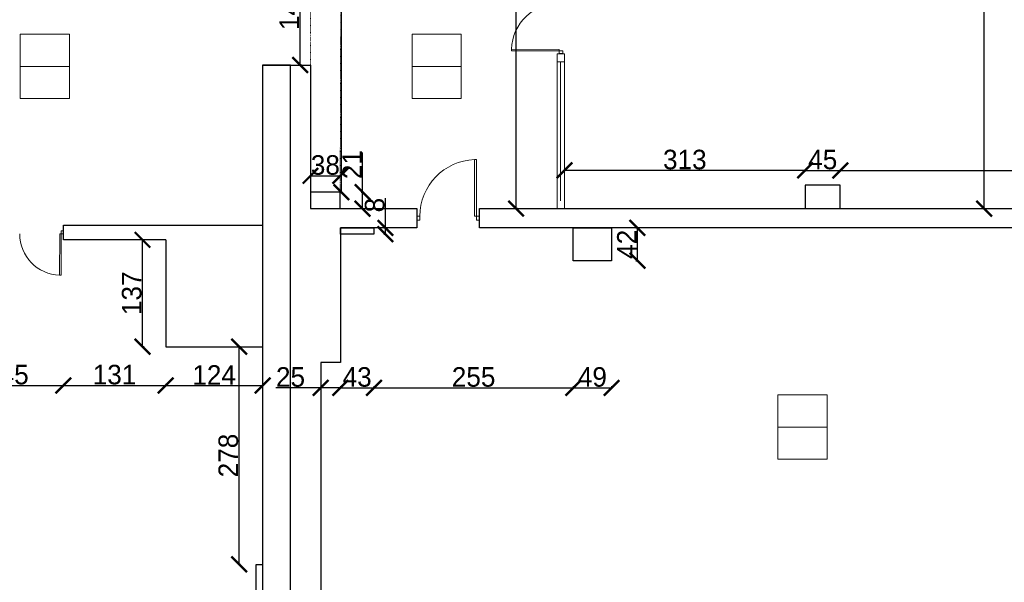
# Model space of a CAD drawing. Header units: centimetres. Extents: x -17621 to 77377, y -18613 to 66.
# Tile 78 of 173: x 10491 to 11751, y -10863 to -10144. Entities that reach past the tile are written whole.
import ezdxf

# ---------------------------------------------------------------- set-up
doc = ezdxf.new("R2010")
doc.units = ezdxf.units.CM
doc.linetypes.add('ACAD_ISO03W100', pattern=[30, 12, -18])
for name, color, linetype, lineweight in [('a_inwentaryzacja', 141, 'Continuous', 0), ('a_podciągi', 2, 'ACAD_ISO03W100', 13), ('a_wymiarowanie', 211, 'Continuous', 0), ('drzwi', 2, 'Continuous', 0), ('pomieszczenia', 191, 'Continuous', 5)]:
    doc.layers.add(name, color=color, linetype=linetype, lineweight=lineweight)
doc.layers.add('PDF2_A220 ŚCIANY WEWNĘTRZNE', color=7, linetype='Continuous')
doc.layers.add('PDF2_A310 STOLARKA ZEWNĘTRZNA', color=7, linetype='Continuous')
doc.styles.add('PDF Century Gothic', font='GOTHIC.TTF')
doc.dimstyles.new('ISO-25', dxfattribs={"dimtxt": 25, "dimasz": 20, "dimexe": 0.6, "dimexo": 0.375, "dimtad": 1, "dimdec": 0, "dimtxsty": 'PDF Century Gothic', "dimblk": 'ARCHTICK', "dimcen": 2.5, "dimadec": 1, "dimazin": 0, "dimtfac": 1, "dimtdec": 0, "dimtmove": 0, "dimatfit": 3, "dimldrblk": 'ARCHTICK', "dimfxl": 2, "dimfxlon": 1, "dimarcsym": 0})

# ---------------------------------------------------------------- blocks, each defined once
blk = doc.blocks.new('_ArchTick')
at = {"color": 0, "linetype": 'ByBlock', "const_width": 0.15}
blk.add_lwpolyline([(-0.5, -0.5), (0.5, 0.5)], dxfattribs=at)
blk = doc.blocks.new('*D31')
at = {"layer": 'a_wymiarowanie', "color": 0, "lineweight": -2, "transparency": 16777216}
for p, q in [((11188.3, -10338.5), (11188.3, -10335.9)), ((11496.2, -10336.5), (11188.3, -10336.5)), ((11496.2, -10338.5), (11496.2, -10335.9))]:
    blk.add_line(p, q, dxfattribs=at)
at = {"layer": 'Defpoints', "color": 0, "transparency": 16777216}
for p in [(11188.3, -10336.5), (11188.3, -10395.4), (11496.2, -10395.4)]:
    blk.add_point(p, dxfattribs=at)
at = {"layer": 'a_wymiarowanie', "color": 0, "lineweight": -2, "transparency": 16777216, "xscale": 20, "yscale": 20, "zscale": 20, "rotation": 180}
blk.add_blockref('_ArchTick', (11188.3, -10336.5), dxfattribs=at)
at = {"layer": 'a_wymiarowanie', "color": 0, "lineweight": -2, "transparency": 16777216, "xscale": 20, "yscale": 20, "zscale": 20}
blk.add_blockref('_ArchTick', (11496.2, -10336.5), dxfattribs=at)
at = {"layer": 'a_wymiarowanie', "color": 0, "lineweight": 0, "transparency": 16777216, "insert": (11342.2, -10322.7), "char_height": 25, "attachment_point": 5, "style": 'PDF Century Gothic'}
blk.add_mtext('313', dxfattribs=at)
blk = doc.blocks.new('*D32')
at = {"layer": 'a_wymiarowanie', "color": 0, "lineweight": -2, "transparency": 16777216}
for p, q in [((11496.2, -10338.5), (11496.2, -10335.9)), ((11496.2, -10336.5), (11541.2, -10336.5)), ((11541.2, -10338.5), (11541.2, -10335.9))]:
    blk.add_line(p, q, dxfattribs=at)
at = {"layer": 'Defpoints', "color": 0, "transparency": 16777216}
for p in [(11541.2, -10336.5), (11496.2, -10395.4), (11541.2, -10395.4)]:
    blk.add_point(p, dxfattribs=at)
at = {"layer": 'a_wymiarowanie', "color": 0, "lineweight": -2, "transparency": 16777216, "xscale": 20, "yscale": 20, "zscale": 20, "rotation": 180}
blk.add_blockref('_ArchTick', (11496.2, -10336.5), dxfattribs=at)
at = {"layer": 'a_wymiarowanie', "color": 0, "lineweight": -2, "transparency": 16777216, "xscale": 20, "yscale": 20, "zscale": 20}
blk.add_blockref('_ArchTick', (11541.2, -10336.5), dxfattribs=at)
at = {"layer": 'a_wymiarowanie', "color": 0, "lineweight": 0, "transparency": 16777216, "insert": (11518.7, -10322.7), "char_height": 25, "attachment_point": 5, "style": 'PDF Century Gothic'}
blk.add_mtext('45', dxfattribs=at)
blk = doc.blocks.new('*D33')
at = {"layer": 'a_wymiarowanie', "color": 0, "lineweight": -2, "transparency": 16777216}
for p, q in [((11541.2, -10338.5), (11541.2, -10335.9)), ((11541.2, -10336.5), (12600.2, -10336.5)), ((12600.2, -10338.5), (12600.2, -10335.9))]:
    blk.add_line(p, q, dxfattribs=at)
at = {"layer": 'Defpoints', "color": 0, "transparency": 16777216}
for p in [(12600.2, -10336.5), (12600.2, -10385.4), (11541.2, -10395.4)]:
    blk.add_point(p, dxfattribs=at)
at = {"layer": 'a_wymiarowanie', "color": 0, "lineweight": -2, "transparency": 16777216, "xscale": 20, "yscale": 20, "zscale": 20, "rotation": 180}
blk.add_blockref('_ArchTick', (11541.2, -10336.5), dxfattribs=at)
at = {"layer": 'a_wymiarowanie', "color": 0, "lineweight": -2, "transparency": 16777216, "xscale": 20, "yscale": 20, "zscale": 20}
blk.add_blockref('_ArchTick', (12600.2, -10336.5), dxfattribs=at)
at = {"layer": 'a_wymiarowanie', "color": 0, "lineweight": 0, "transparency": 16777216, "insert": (12070.7, -10322.7), "char_height": 25, "attachment_point": 5, "style": 'PDF Century Gothic'}
blk.add_mtext('1059', dxfattribs=at)
blk = doc.blocks.new('*D650')
at = {"layer": 'a_wymiarowanie', "color": 0, "linetype": 'Continuous', "lineweight": -2, "transparency": 16777216}
for p, q in [((10852, -10056.4), (10849.4, -10056.4)), ((10850, -10201.7), (10850, -10056.4)), ((10852, -10201.7), (10849.4, -10201.7))]:
    blk.add_line(p, q, dxfattribs=at)
at = {"layer": 'Defpoints', "color": 0, "linetype": 'Continuous', "transparency": 16777216}
for p in [(10850, -10056.4), (10863.2, -10056.4), (10863.2, -10201.7)]:
    blk.add_point(p, dxfattribs=at)
at = {"layer": 'a_wymiarowanie', "color": 0, "linetype": 'Continuous', "lineweight": -2, "transparency": 16777216, "xscale": 20, "yscale": 20, "zscale": 20}
for p, rotation in [((10850, -10056.4), 90), ((10850, -10201.7), 270)]:
    blk.add_blockref('_ArchTick', p, dxfattribs=dict(at, rotation=rotation))
at = {"layer": 'a_wymiarowanie', "color": 0, "linetype": 'Continuous', "lineweight": 0, "transparency": 16777216, "insert": (10836.2, -10129), "char_height": 25, "attachment_point": 5, "rotation": 90, "style": 'PDF Century Gothic'}
blk.add_mtext('145', dxfattribs=at)
blk = doc.blocks.new('*D651')
at = {"layer": 'a_wymiarowanie', "color": 0, "linetype": 'Continuous', "lineweight": -2, "transparency": 16777216}
for p, q in [((10900.8, -9830.4), (10903.4, -9830.4)), ((10902.8, -10364.4), (10902.8, -9830.4)), ((10900.8, -10364.4), (10903.4, -10364.4))]:
    blk.add_line(p, q, dxfattribs=at)
at = {"layer": 'Defpoints', "color": 0, "linetype": 'Continuous', "transparency": 16777216}
for p in [(10863.2, -9830.4), (10902.8, -9830.4), (10863.2, -10364.4)]:
    blk.add_point(p, dxfattribs=at)
at = {"layer": 'a_wymiarowanie', "color": 0, "linetype": 'Continuous', "lineweight": -2, "transparency": 16777216, "xscale": 20, "yscale": 20, "zscale": 20}
for p, rotation in [((10902.8, -9830.4), 90), ((10902.8, -10364.4), 270)]:
    blk.add_blockref('_ArchTick', p, dxfattribs=dict(at, rotation=rotation))
at = {"layer": 'a_wymiarowanie', "color": 0, "linetype": 'Continuous', "lineweight": 0, "transparency": 16777216, "insert": (10889.1, -10097.4), "char_height": 25, "attachment_point": 5, "rotation": 90, "style": 'PDF Century Gothic'}
blk.add_mtext('534', dxfattribs=at)
blk = doc.blocks.new('*D652')
at = {"layer": 'a_wymiarowanie', "color": 0, "linetype": 'Continuous', "lineweight": -2, "transparency": 16777216}
for p, q in [((11128.2, -9651.7), (11125.6, -9651.7)), ((11126.2, -10385.4), (11126.2, -9651.7)), ((11128.2, -10385.4), (11125.6, -10385.4))]:
    blk.add_line(p, q, dxfattribs=at)
at = {"layer": 'Defpoints', "color": 0, "linetype": 'Continuous', "transparency": 16777216}
for p in [(11126.2, -9651.7), (11161.9, -9651.7), (11179, -10385.4)]:
    blk.add_point(p, dxfattribs=at)
at = {"layer": 'a_wymiarowanie', "color": 0, "linetype": 'Continuous', "lineweight": -2, "transparency": 16777216, "xscale": 20, "yscale": 20, "zscale": 20}
for p, rotation in [((11126.2, -9651.7), 90), ((11126.2, -10385.4), 270)]:
    blk.add_blockref('_ArchTick', p, dxfattribs=dict(at, rotation=rotation))
at = {"layer": 'a_wymiarowanie', "color": 0, "linetype": 'Continuous', "lineweight": 0, "transparency": 16777216, "insert": (11112.4, -10018.5), "char_height": 25, "attachment_point": 5, "rotation": 90, "style": 'PDF Century Gothic'}
blk.add_mtext('736', dxfattribs=at)
blk = doc.blocks.new('*D154')
at = {"layer": 'a_wymiarowanie', "color": 0, "linetype": 'Continuous', "lineweight": -2, "transparency": 16777216}
for p, q in [((11723.3, -9809.7), (11725.9, -9809.7)), ((11725.3, -10385.4), (11725.3, -9809.7)), ((11723.3, -10385.4), (11725.9, -10385.4))]:
    blk.add_line(p, q, dxfattribs=at)
at = {"layer": 'Defpoints', "color": 0, "linetype": 'Continuous', "transparency": 16777216}
for p in [(11161.5, -9809.7), (11725.3, -9809.7), (11161.5, -10385.4)]:
    blk.add_point(p, dxfattribs=at)
at = {"layer": 'a_wymiarowanie', "color": 0, "linetype": 'Continuous', "lineweight": -2, "transparency": 16777216, "xscale": 20, "yscale": 20, "zscale": 20}
for p, rotation in [((11725.3, -9809.7), 90), ((11725.3, -10385.4), 270)]:
    blk.add_blockref('_ArchTick', p, dxfattribs=dict(at, rotation=rotation))
at = {"layer": 'a_wymiarowanie', "color": 0, "linetype": 'Continuous', "lineweight": 0, "transparency": 16777216, "insert": (11711.6, -10097.5), "char_height": 25, "attachment_point": 5, "rotation": 90, "style": 'PDF Century Gothic'}
blk.add_mtext('576', dxfattribs=at)
blk = doc.blocks.new('*D572')
at = {"layer": 'a_wymiarowanie', "color": 0, "linetype": 'Continuous', "lineweight": -2, "transparency": 16777216}
for p, q in [((10901.4, -10612.7), (10901.4, -10615.3)), ((10901.4, -10614.7), (10944.4, -10614.7)), ((10944.4, -10612.7), (10944.4, -10615.3))]:
    blk.add_line(p, q, dxfattribs=at)
at = {"layer": 'Defpoints', "color": 0, "linetype": 'Continuous', "transparency": 16777216}
for p in [(10944.4, -10418), (10901.4, -10582.3), (10944.4, -10614.7)]:
    blk.add_point(p, dxfattribs=at)
at = {"layer": 'a_wymiarowanie', "color": 0, "linetype": 'Continuous', "lineweight": -2, "transparency": 16777216, "xscale": 20, "yscale": 20, "zscale": 20, "rotation": 180}
blk.add_blockref('_ArchTick', (10901.4, -10614.7), dxfattribs=at)
at = {"layer": 'a_wymiarowanie', "color": 0, "linetype": 'Continuous', "lineweight": -2, "transparency": 16777216, "xscale": 20, "yscale": 20, "zscale": 20}
blk.add_blockref('_ArchTick', (10944.4, -10614.7), dxfattribs=at)
at = {"layer": 'a_wymiarowanie', "color": 0, "linetype": 'Continuous', "lineweight": 0, "transparency": 16777216, "insert": (10922.9, -10600.9), "char_height": 25, "attachment_point": 5, "style": 'PDF Century Gothic'}
blk.add_mtext('43', dxfattribs=at)
blk = doc.blocks.new('*D573')
at = {"layer": 'a_wymiarowanie', "color": 0, "linetype": 'Continuous', "lineweight": -2, "transparency": 16777216}
for p, q in [((10944.4, -10612.7), (10944.4, -10615.3)), ((10944.4, -10614.7), (11199.4, -10614.7)), ((11199.4, -10612.7), (11199.4, -10615.3))]:
    blk.add_line(p, q, dxfattribs=at)
at = {"layer": 'Defpoints', "color": 0, "linetype": 'Continuous', "transparency": 16777216}
for p in [(10944.4, -10418), (11199.4, -10410), (11199.4, -10614.7)]:
    blk.add_point(p, dxfattribs=at)
at = {"layer": 'a_wymiarowanie', "color": 0, "linetype": 'Continuous', "lineweight": -2, "transparency": 16777216, "xscale": 20, "yscale": 20, "zscale": 20, "rotation": 180}
blk.add_blockref('_ArchTick', (10944.4, -10614.7), dxfattribs=at)
at = {"layer": 'a_wymiarowanie', "color": 0, "linetype": 'Continuous', "lineweight": -2, "transparency": 16777216, "xscale": 20, "yscale": 20, "zscale": 20}
blk.add_blockref('_ArchTick', (11199.4, -10614.7), dxfattribs=at)
at = {"layer": 'a_wymiarowanie', "color": 0, "linetype": 'Continuous', "lineweight": 0, "transparency": 16777216, "insert": (11071.9, -10600.9), "char_height": 25, "attachment_point": 5, "style": 'PDF Century Gothic'}
blk.add_mtext('255', dxfattribs=at)
blk = doc.blocks.new('*D574')
at = {"layer": 'a_wymiarowanie', "color": 0, "linetype": 'Continuous', "lineweight": -2, "transparency": 16777216}
for p, q in [((11199.4, -10612.7), (11199.4, -10615.3)), ((11199.4, -10614.7), (11248.4, -10614.7)), ((11248.4, -10612.7), (11248.4, -10615.3))]:
    blk.add_line(p, q, dxfattribs=at)
at = {"layer": 'Defpoints', "color": 0, "linetype": 'Continuous', "transparency": 16777216}
for p in [(11199.4, -10410), (11248.4, -10452), (11248.4, -10614.7)]:
    blk.add_point(p, dxfattribs=at)
at = {"layer": 'a_wymiarowanie', "color": 0, "linetype": 'Continuous', "lineweight": -2, "transparency": 16777216, "xscale": 20, "yscale": 20, "zscale": 20, "rotation": 180}
blk.add_blockref('_ArchTick', (11199.4, -10614.7), dxfattribs=at)
at = {"layer": 'a_wymiarowanie', "color": 0, "linetype": 'Continuous', "lineweight": -2, "transparency": 16777216, "xscale": 20, "yscale": 20, "zscale": 20}
blk.add_blockref('_ArchTick', (11248.4, -10614.7), dxfattribs=at)
at = {"layer": 'a_wymiarowanie', "color": 0, "linetype": 'Continuous', "lineweight": 0, "transparency": 16777216, "insert": (11223.9, -10600.9), "char_height": 25, "attachment_point": 5, "style": 'PDF Century Gothic'}
blk.add_mtext('49', dxfattribs=at)
blk = doc.blocks.new('*D575')
at = {"layer": 'a_wymiarowanie', "color": 0, "linetype": 'Continuous', "lineweight": -2, "transparency": 16777216}
for p, q in [((10876.3, -10614.7), (10819, -10614.7)), ((10876.3, -10612.7), (10876.3, -10615.3)), ((10901.4, -10614.7), (10876.3, -10614.7)), ((10901.4, -10612.7), (10901.4, -10615.3))]:
    blk.add_line(p, q, dxfattribs=at)
at = {"layer": 'Defpoints', "color": 0, "linetype": 'Continuous', "transparency": 16777216}
for p in [(10876.3, -10582.3), (10901.4, -10582.3), (10876.3, -10614.7)]:
    blk.add_point(p, dxfattribs=at)
at = {"layer": 'a_wymiarowanie', "color": 0, "linetype": 'Continuous', "lineweight": -2, "transparency": 16777216, "xscale": 20, "yscale": 20, "zscale": 20, "rotation": 180}
blk.add_blockref('_ArchTick', (10876.3, -10614.7), dxfattribs=at)
at = {"layer": 'a_wymiarowanie', "color": 0, "linetype": 'Continuous', "lineweight": -2, "transparency": 16777216, "xscale": 20, "yscale": 20, "zscale": 20}
blk.add_blockref('_ArchTick', (10901.4, -10614.7), dxfattribs=at)
at = {"layer": 'a_wymiarowanie', "color": 0, "linetype": 'Continuous', "lineweight": 0, "transparency": 16777216, "insert": (10837.6, -10600.9), "char_height": 25, "attachment_point": 5, "style": 'PDF Century Gothic'}
blk.add_mtext('25', dxfattribs=at)
blk = doc.blocks.new('*D576')
at = {"layer": 'a_wymiarowanie', "color": 0, "linetype": 'Continuous', "lineweight": -2, "transparency": 16777216}
for p, q in [((10929.9, -10364.4), (10929.9, -10313.6)), ((10927.9, -10364.4), (10930.5, -10364.4)), ((10929.9, -10385.4), (10929.9, -10364.4)), ((10927.9, -10385.4), (10930.5, -10385.4))]:
    blk.add_line(p, q, dxfattribs=at)
at = {"layer": 'Defpoints', "color": 0, "linetype": 'Continuous', "transparency": 16777216}
for p in [(10901.2, -10364.4), (10929.9, -10364.4), (10901.2, -10385.4)]:
    blk.add_point(p, dxfattribs=at)
at = {"layer": 'a_wymiarowanie', "color": 0, "linetype": 'Continuous', "lineweight": -2, "transparency": 16777216, "xscale": 20, "yscale": 20, "zscale": 20}
for p, rotation in [((10929.9, -10364.4), 90), ((10929.9, -10385.4), 270)]:
    blk.add_blockref('_ArchTick', p, dxfattribs=dict(at, rotation=rotation))
at = {"layer": 'a_wymiarowanie', "color": 0, "linetype": 'Continuous', "lineweight": 0, "transparency": 16777216, "insert": (10916.5, -10329), "char_height": 25, "attachment_point": 5, "rotation": 90, "style": 'PDF Century Gothic'}
blk.add_mtext('21', dxfattribs=at)
blk = doc.blocks.new('*D577')
at = {"layer": 'a_wymiarowanie', "color": 0, "linetype": 'Continuous', "lineweight": -2, "transparency": 16777216}
for p, q in [((10863.2, -10345.4), (10863.2, -10342.8)), ((10863.2, -10343.4), (10901.2, -10343.4)), ((10901.2, -10345.4), (10901.2, -10342.8))]:
    blk.add_line(p, q, dxfattribs=at)
at = {"layer": 'Defpoints', "color": 0, "linetype": 'Continuous', "transparency": 16777216}
for p in [(10901.2, -10343.4), (10863.2, -10364.4), (10901.2, -10364.4)]:
    blk.add_point(p, dxfattribs=at)
at = {"layer": 'a_wymiarowanie', "color": 0, "linetype": 'Continuous', "lineweight": -2, "transparency": 16777216, "xscale": 20, "yscale": 20, "zscale": 20, "rotation": 180}
blk.add_blockref('_ArchTick', (10863.2, -10343.4), dxfattribs=at)
at = {"layer": 'a_wymiarowanie', "color": 0, "linetype": 'Continuous', "lineweight": -2, "transparency": 16777216, "xscale": 20, "yscale": 20, "zscale": 20}
blk.add_blockref('_ArchTick', (10901.2, -10343.4), dxfattribs=at)
at = {"layer": 'a_wymiarowanie', "color": 0, "linetype": 'Continuous', "lineweight": 0, "transparency": 16777216, "insert": (10882.2, -10329.7), "char_height": 25, "attachment_point": 5, "style": 'PDF Century Gothic'}
blk.add_mtext('38', dxfattribs=at)
blk = doc.blocks.new('*D578')
at = {"layer": 'a_wymiarowanie', "color": 0, "linetype": 'Continuous', "lineweight": -2, "transparency": 16777216}
for p, q in [((11279.5, -10410), (11282.1, -10410)), ((11281.5, -10452), (11281.5, -10410)), ((11279.5, -10452), (11282.1, -10452))]:
    blk.add_line(p, q, dxfattribs=at)
at = {"layer": 'Defpoints', "color": 0, "linetype": 'Continuous', "transparency": 16777216}
for p in [(11248.4, -10410), (11281.5, -10410), (11248.4, -10452)]:
    blk.add_point(p, dxfattribs=at)
at = {"layer": 'a_wymiarowanie', "color": 0, "linetype": 'Continuous', "lineweight": -2, "transparency": 16777216, "xscale": 20, "yscale": 20, "zscale": 20}
for p, rotation in [((11281.5, -10410), 90), ((11281.5, -10452), 270)]:
    blk.add_blockref('_ArchTick', p, dxfattribs=dict(at, rotation=rotation))
at = {"layer": 'a_wymiarowanie', "color": 0, "linetype": 'Continuous', "lineweight": 0, "transparency": 16777216, "insert": (11268, -10431), "char_height": 25, "attachment_point": 5, "rotation": 90, "style": 'PDF Century Gothic'}
blk.add_mtext('42', dxfattribs=at)
blk = doc.blocks.new('*D579')
at = {"layer": 'a_wymiarowanie', "color": 0, "linetype": 'Continuous', "lineweight": -2, "transparency": 16777216}
for p, q in [((10959.1, -10410), (10959.1, -10371.8)), ((10957.1, -10410), (10959.7, -10410)), ((10957.1, -10418), (10959.7, -10418)), ((10959.1, -10418), (10959.1, -10410))]:
    blk.add_line(p, q, dxfattribs=at)
at = {"layer": 'Defpoints', "color": 0, "linetype": 'Continuous', "transparency": 16777216}
for p in [(10944.4, -10410), (10944.4, -10418), (10959.1, -10410)]:
    blk.add_point(p, dxfattribs=at)
at = {"layer": 'a_wymiarowanie', "color": 0, "linetype": 'Continuous', "lineweight": -2, "transparency": 16777216, "xscale": 20, "yscale": 20, "zscale": 20}
for p, rotation in [((10959.1, -10410), 90), ((10959.1, -10418), 270)]:
    blk.add_blockref('_ArchTick', p, dxfattribs=dict(at, rotation=rotation))
at = {"layer": 'a_wymiarowanie', "color": 0, "linetype": 'Continuous', "lineweight": 0, "transparency": 16777216, "insert": (10945.4, -10380.9), "char_height": 25, "attachment_point": 5, "rotation": 90, "style": 'PDF Century Gothic'}
blk.add_mtext('8', dxfattribs=at)
blk = doc.blocks.new('*D586')
at = {"layer": 'a_wymiarowanie', "color": 0, "linetype": 'Continuous', "lineweight": -2, "transparency": 16777216}
for p, q in [((10650.2, -10425.3), (10647.6, -10425.3)), ((10648.2, -10562), (10648.2, -10425.3)), ((10650.2, -10562), (10647.6, -10562))]:
    blk.add_line(p, q, dxfattribs=at)
at = {"layer": 'Defpoints', "color": 0, "linetype": 'Continuous', "transparency": 16777216}
for p in [(10648.2, -10425.3), (10677.8, -10425.3), (10677.9, -10562)]:
    blk.add_point(p, dxfattribs=at)
at = {"layer": 'a_wymiarowanie', "color": 0, "linetype": 'Continuous', "lineweight": -2, "transparency": 16777216, "xscale": 20, "yscale": 20, "zscale": 20}
for p, rotation in [((10648.2, -10425.3), 90), ((10648.2, -10562), 270)]:
    blk.add_blockref('_ArchTick', p, dxfattribs=dict(at, rotation=rotation))
at = {"layer": 'a_wymiarowanie', "color": 0, "linetype": 'Continuous', "lineweight": 0, "transparency": 16777216, "insert": (10634.5, -10493.7), "char_height": 25, "attachment_point": 5, "rotation": 90, "style": 'PDF Century Gothic'}
blk.add_mtext('137', dxfattribs=at)
blk = doc.blocks.new('*D587')
at = {"layer": 'a_wymiarowanie', "color": 0, "linetype": 'Continuous', "lineweight": -2, "transparency": 16777216}
for p, q in [((10773.8, -10562), (10771.2, -10562)), ((10771.8, -10840.5), (10771.8, -10562)), ((10773.8, -10840.5), (10771.2, -10840.5))]:
    blk.add_line(p, q, dxfattribs=at)
at = {"layer": 'Defpoints', "color": 0, "linetype": 'Continuous', "transparency": 16777216}
for p in [(10771.8, -10562), (10801.9, -10562), (10801.9, -10840.5)]:
    blk.add_point(p, dxfattribs=at)
at = {"layer": 'a_wymiarowanie', "color": 0, "linetype": 'Continuous', "lineweight": -2, "transparency": 16777216, "xscale": 20, "yscale": 20, "zscale": 20}
for p, rotation in [((10771.8, -10562), 90), ((10771.8, -10840.5), 270)]:
    blk.add_blockref('_ArchTick', p, dxfattribs=dict(at, rotation=rotation))
at = {"layer": 'a_wymiarowanie', "color": 0, "linetype": 'Continuous', "lineweight": 0, "transparency": 16777216, "insert": (10758.1, -10701.3), "char_height": 25, "attachment_point": 5, "rotation": 90, "style": 'PDF Century Gothic'}
blk.add_mtext('278', dxfattribs=at)
blk = doc.blocks.new('*D1008')
at = {"layer": 'a_wymiarowanie', "color": 0, "linetype": 'Continuous', "lineweight": -2, "transparency": 16777216}
for p, q in [((27358, -10589.6), (27360.6, -10589.6)), ((27360, -10858.5), (27360, -10589.6)), ((27362, -10858.5), (27359.4, -10858.5))]:
    blk.add_line(p, q, dxfattribs=at)
at = {"layer": 'Defpoints', "color": 0, "linetype": 'Continuous', "transparency": 16777216}
for p in [(9504.8, -10589.6), (27360, -10589.6), (27387.7, -10858.5)]:
    blk.add_point(p, dxfattribs=at)
at = {"layer": 'a_wymiarowanie', "color": 0, "linetype": 'Continuous', "lineweight": -2, "transparency": 16777216, "xscale": 20, "yscale": 20, "zscale": 20}
for p, rotation in [((27360, -10589.6), 90), ((27360, -10858.5), 270)]:
    blk.add_blockref('_ArchTick', p, dxfattribs=dict(at, rotation=rotation))
at = {"layer": 'a_wymiarowanie', "color": 0, "linetype": 'Continuous', "lineweight": 0, "transparency": 16777216, "insert": (27346.2, -10724.1), "char_height": 25, "attachment_point": 5, "rotation": 90, "style": 'PDF Century Gothic'}
blk.add_mtext('269', dxfattribs=at)
blk = doc.blocks.new('*D1009')
at = {"layer": 'a_wymiarowanie', "color": 0, "linetype": 'Continuous', "lineweight": -2, "transparency": 16777216}
for p, q in [((27360, -10589.6), (27360, -10569.6)), ((27400.9, -10577.3), (27400.9, -10559)), ((27360, -10589.6), (27400.9, -10577.3)), ((27358, -10589.6), (27360.6, -10589.6)), ((27358, -10589.6), (27360.6, -10589.6)), ((27360, -10589.6), (27360, -10609.6))]:
    blk.add_line(p, q, dxfattribs=at)
at = {"layer": 'Defpoints', "color": 0, "linetype": 'Continuous', "transparency": 16777216}
for p in [(9427.8, -10589.6), (9504.8, -10589.6), (27360, -10589.6)]:
    blk.add_point(p, dxfattribs=at)
at = {"layer": 'a_wymiarowanie', "color": 0, "linetype": 'Continuous', "lineweight": -2, "transparency": 16777216, "xscale": 20, "yscale": 20, "zscale": 20}
for rotation in [90, 270]:
    blk.add_blockref('_ArchTick', (27360, -10589.6), dxfattribs=dict(at, rotation=rotation))
at = {"layer": 'a_wymiarowanie', "color": 0, "linetype": 'Continuous', "lineweight": 0, "transparency": 16777216, "insert": (27387.1, -10568.1), "char_height": 25, "attachment_point": 5, "rotation": 90, "style": 'PDF Century Gothic'}
blk.add_mtext('0', dxfattribs=at)
blk = doc.blocks.new('*D1017')
at = {"layer": 'a_wymiarowanie', "color": 0, "linetype": 'Continuous', "lineweight": -2, "transparency": 16777216}
for p, q in [((10402.3, -10609.7), (10402.3, -10612.3)), ((10402.3, -10611.7), (10547, -10611.7)), ((10547, -10609.7), (10547, -10612.3))]:
    blk.add_line(p, q, dxfattribs=at)
at = {"layer": 'Defpoints', "color": 0, "linetype": 'Continuous', "transparency": 16777216}
for p in [(10402.3, -10425.4), (10547, -10425.3), (10547, -10611.7)]:
    blk.add_point(p, dxfattribs=at)
at = {"layer": 'a_wymiarowanie', "color": 0, "linetype": 'Continuous', "lineweight": -2, "transparency": 16777216, "xscale": 20, "yscale": 20, "zscale": 20, "rotation": 180}
blk.add_blockref('_ArchTick', (10402.3, -10611.7), dxfattribs=at)
at = {"layer": 'a_wymiarowanie', "color": 0, "linetype": 'Continuous', "lineweight": -2, "transparency": 16777216, "xscale": 20, "yscale": 20, "zscale": 20}
blk.add_blockref('_ArchTick', (10547, -10611.7), dxfattribs=at)
at = {"layer": 'a_wymiarowanie', "color": 0, "linetype": 'Continuous', "lineweight": 0, "transparency": 16777216, "insert": (10474.7, -10597.9), "char_height": 25, "attachment_point": 5, "style": 'PDF Century Gothic'}
blk.add_mtext('145', dxfattribs=at)
blk = doc.blocks.new('*D1018')
at = {"layer": 'a_wymiarowanie', "color": 0, "linetype": 'Continuous', "lineweight": -2, "transparency": 16777216}
for p, q in [((10547, -10609.7), (10547, -10612.3)), ((10547, -10611.7), (10677.9, -10611.7)), ((10677.9, -10609.7), (10677.9, -10612.3))]:
    blk.add_line(p, q, dxfattribs=at)
at = {"layer": 'Defpoints', "color": 0, "linetype": 'Continuous', "transparency": 16777216}
for p in [(10547, -10425.3), (10677.9, -10425.3), (10677.9, -10611.7)]:
    blk.add_point(p, dxfattribs=at)
at = {"layer": 'a_wymiarowanie', "color": 0, "linetype": 'Continuous', "lineweight": -2, "transparency": 16777216, "xscale": 20, "yscale": 20, "zscale": 20, "rotation": 180}
blk.add_blockref('_ArchTick', (10547, -10611.7), dxfattribs=at)
at = {"layer": 'a_wymiarowanie', "color": 0, "linetype": 'Continuous', "lineweight": -2, "transparency": 16777216, "xscale": 20, "yscale": 20, "zscale": 20}
blk.add_blockref('_ArchTick', (10677.9, -10611.7), dxfattribs=at)
at = {"layer": 'a_wymiarowanie', "color": 0, "linetype": 'Continuous', "lineweight": 0, "transparency": 16777216, "insert": (10612.4, -10597.9), "char_height": 25, "attachment_point": 5, "style": 'PDF Century Gothic'}
blk.add_mtext('131', dxfattribs=at)
blk = doc.blocks.new('*D1019')
at = {"layer": 'a_wymiarowanie', "color": 0, "linetype": 'Continuous', "lineweight": -2, "transparency": 16777216}
for p, q in [((10677.9, -10609.7), (10677.9, -10612.3)), ((10677.9, -10611.7), (10801.9, -10611.7)), ((10801.9, -10609.7), (10801.9, -10612.3))]:
    blk.add_line(p, q, dxfattribs=at)
at = {"layer": 'Defpoints', "color": 0, "linetype": 'Continuous', "transparency": 16777216}
for p in [(10677.9, -10425.3), (10801.9, -10562), (10801.9, -10611.7)]:
    blk.add_point(p, dxfattribs=at)
at = {"layer": 'a_wymiarowanie', "color": 0, "linetype": 'Continuous', "lineweight": -2, "transparency": 16777216, "xscale": 20, "yscale": 20, "zscale": 20, "rotation": 180}
blk.add_blockref('_ArchTick', (10677.9, -10611.7), dxfattribs=at)
at = {"layer": 'a_wymiarowanie', "color": 0, "linetype": 'Continuous', "lineweight": -2, "transparency": 16777216, "xscale": 20, "yscale": 20, "zscale": 20}
blk.add_blockref('_ArchTick', (10801.9, -10611.7), dxfattribs=at)
at = {"layer": 'a_wymiarowanie', "color": 0, "linetype": 'Continuous', "lineweight": 0, "transparency": 16777216, "insert": (10739.9, -10598.2), "char_height": 25, "attachment_point": 5, "style": 'PDF Century Gothic'}
blk.add_mtext('124', dxfattribs=at)

msp = doc.modelspace()

# ---------------------------------------------------------------- linework, layer by layer
at = {"layer": 'a_inwentaryzacja', "lineweight": 25}
for p, q in [((10801.9, -10201.7), (10801.9, -10858.3)), ((10837.5, -11094.1), (10837.5, -10201.7)), ((10677.9, -10425.3), (10547, -10425.3)), ((10677.9, -10425.3), (10677.9, -10562)), ((10677.9, -10562), (10801.9, -10562))]:
    msp.add_line(p, q, dxfattribs=at)
at = {"layer": 'a_inwentaryzacja', "linetype": 'Continuous', "lineweight": 25}
for p, q in [((10547, -10425.3), (10547, -10406.6)), ((10547, -10406.6), (10801.9, -10406.6))]:
    msp.add_line(p, q, dxfattribs=at)
at = {"layer": 'a_inwentaryzacja', "lineweight": 25}
for points in [[(10801.9, -10201.7), (10863.2, -10201.7), (10863.2, -10385.4), (10999.1, -10385.4), (10999.1, -10410), (10901.4, -10410), (10901.4, -10582.3), (10876.3, -10582.3), (10876.3, -10975.4), (10890.8, -10975.4), (10890.8, -11011.8), (10837.5, -11011.8), (10837.5, -10201.7)], [(12657.2, -10410), (11079.6, -10410), (11079.6, -10385.4), (12657.2, -10385.4)]]:
    msp.add_lwpolyline(points, dxfattribs=at)
for points in [[(11541.2, -10355.4), (11496.2, -10355.4), (11496.2, -10385.4), (11541.2, -10385.4)], [(10901.2, -10385.4), (10901.2, -10364.4), (10863.2, -10364.4), (10863.2, -10385.4)], [(10801.9, -11094.1), (10793.5, -11094.1), (10793.5, -10840.5), (10801.9, -10840.5)]]:
    msp.add_lwpolyline(points, close=True, dxfattribs=at)
at = {"layer": 'a_inwentaryzacja', "linetype": 'Continuous', "lineweight": 25}
for points in [[(10901.4, -10410), (10944.4, -10410), (10944.4, -10418), (10901.4, -10418)], [(11199.4, -10410), (11248.4, -10410), (11248.4, -10452), (11199.4, -10452)]]:
    msp.add_lwpolyline(points, close=True, dxfattribs=at)
at = {"layer": 'a_podciągi', "lineweight": 9, "ltscale": 0.05}
msp.add_lwpolyline([(10863.2, -9830.4), (10902.8, -9830.4), (10901.2, -10364.4), (10863.2, -10364.4)], close=True, dxfattribs=at)
at = {"layer": 'drzwi'}
for points in [[(11181.6, -10183.6), (11181.6, -10187), (11185.9, -10187), (11185.9, -10183.6), (11181.6, -10183.6), (11181.6, -10181.6), (11120.3, -10181.5), (11120.3, -10183.6), (11181.6, -10183.6)], [(11075.6, -10395.1), (11079.6, -10395.1), (11079.6, -10400.2), (11075.6, -10400.2), (11075.6, -10395.1), (11073.2, -10395.1), (11073.2, -10322.7), (11075.6, -10322.7), (11075.6, -10395.1)], [(10544.1, -10417.7), (10547, -10417.7), (10547, -10413.9), (10544.1, -10413.9), (10544.1, -10417.7), (10542.3, -10417.7), (10542.2, -10470.6), (10544, -10470.6), (10544.1, -10417.7)]]:
    msp.add_lwpolyline(points, dxfattribs=at)
msp.add_lwpolyline([(11003.1, -10395.1), (10999.1, -10395.1), (10999.1, -10400.2), (11003.1, -10400.2)], close=True, dxfattribs=at)
for centre, radius, start, end in [((11181.5, -10183.6), 61.2, 89.8195, 178.0887), ((11075.5, -10395), 72.4, 91.8363, 180.1055), ((10544, -10417.8), 52.9, 179.8195, 268.0887)]:
    msp.add_arc(centre, radius, start, end, dxfattribs=at)
at = {"layer": 'PDF2_A220 ŚCIANY WEWNĘTRZNE', "lineweight": 25}
for p, q in [((10837.5, -10201.7), (10801.9, -10201.7)), ((10801.9, -10570.8), (10801.9, -11094.1))]:
    msp.add_line(p, q, dxfattribs=at)
at = {"layer": 'PDF2_A310 STOLARKA ZEWNĘTRZNA', "lineweight": 5}
msp.add_lwpolyline([(11179, -10187.3), (11179, -10197.5), (11179, -10375.3), (11179, -10385.4), (11188.3, -10385.4), (11188.3, -10375.3), (11188.3, -10197.5), (11188.3, -10187.3)], close=True, dxfattribs=at)
for points in [[(11188.3, -10197.5), (11179, -10197.5)], [(11183.2, -10197.5), (11183.2, -10375.3)]]:
    msp.add_lwpolyline(points, dxfattribs=at)
at = {"layer": 'pomieszczenia'}
for p, q in [((10491.8, -10203.4), (10554.9, -10203.4)), ((10993.1, -10203.4), (11056.2, -10203.4)), ((11461.2, -10664.8), (11524.3, -10664.8))]:
    msp.add_line(p, q, dxfattribs=at)
for points in [[(10491.8, -10162.2), (10554.9, -10162.2), (10554.9, -10244.6), (10491.8, -10244.6)], [(10993.1, -10162.2), (11056.2, -10162.2), (11056.2, -10244.6), (10993.1, -10244.6)], [(11461.2, -10623.6), (11524.3, -10623.6), (11524.3, -10706), (11461.2, -10706)]]:
    msp.add_lwpolyline(points, close=True, dxfattribs=at)

# ---------------------------------------------------------------- dimensions: what is measured, and where the dimension line sits
at = {"layer": 'a_wymiarowanie', "linetype": 'Continuous', "lineweight": 0}
dim = msp.add_linear_dim(base=(11126.2, -9651.7), p1=(11179, -10385.4), p2=(11161.9, -9651.7), angle=90, text='736', dimstyle='ISO-25', dxfattribs=at)
dim.commit()
dim.dimension.update_dxf_attribs({"geometry": '*D652', "text_midpoint": (11112.4, -10018.5)})
for base, p1, p2, picture, middle in [((11725.3, -9809.7), (11161.5, -10385.4), (11161.5, -9809.7), '*D154', (11711.6, -10097.5)), ((10902.8, -9830.4), (10863.2, -10364.4), (10863.2, -9830.4), '*D651', (10889.1, -10097.4)), ((10850, -10056.4), (10863.2, -10201.7), (10863.2, -10056.4), '*D650', (10836.2, -10129)), ((10929.9, -10364.4), (10901.2, -10385.4), (10901.2, -10364.4), '*D576', (10916.5, -10329)), ((10959.1, -10410), (10944.4, -10418), (10944.4, -10410), '*D579', (10945.4, -10380.9)), ((11281.5, -10410), (11248.4, -10452), (11248.4, -10410), '*D578', (11268, -10431)), ((10648.2, -10425.3), (10677.9, -10562), (10677.8, -10425.3), '*D586', (10634.5, -10493.7)), ((10771.8196, -10562.0357), (10801.8932, -10840.5321), (10801.8829, -10562.0357), '*D587', (10758.0657, -10701.2839))]:
    dim = msp.add_linear_dim(base=base, p1=p1, p2=p2, angle=90, dimstyle='ISO-25', dxfattribs=at)
    dim.commit()
    dim.dimension.update_dxf_attribs({"geometry": picture, "text_midpoint": middle})
at = {"layer": 'a_wymiarowanie', "lineweight": 0}
dim = msp.add_linear_dim(base=(11188.3, -10336.5), p1=(11496.2, -10395.4), p2=(11188.3, -10395.4), text='313', dimstyle='ISO-25', dxfattribs=at)
dim.commit()
dim.dimension.update_dxf_attribs({"geometry": '*D31', "text_midpoint": (11342.2, -10322.7)})
for base, p1, p2, picture, middle in [((11541.2, -10336.5), (11496.2, -10395.4), (11541.2, -10395.4), '*D32', (11518.7, -10322.7)), ((12600.2, -10336.5), (11541.2, -10395.4), (12600.2, -10385.4), '*D33', (12070.7, -10322.7))]:
    dim = msp.add_linear_dim(base=base, p1=p1, p2=p2, dimstyle='ISO-25', override={"dimtmove": 1}, dxfattribs=at)
    dim.commit()
    dim.dimension.update_dxf_attribs({"geometry": picture, "text_midpoint": middle})
at = {"layer": 'a_wymiarowanie', "linetype": 'Continuous', "lineweight": 0}
for base, p1, p2, picture, middle in [((10901.2, -10343.4), (10863.2, -10364.4), (10901.2, -10364.4), '*D577', (10882.2, -10329.7)), ((10876.3, -10614.7), (10901.4, -10582.3), (10876.3, -10582.3), '*D575', (10837.6, -10600.9))]:
    dim = msp.add_linear_dim(base=base, p1=p1, p2=p2, dimstyle='ISO-25', dxfattribs=at)
    dim.commit()
    dim.dimension.update_dxf_attribs({"geometry": picture, "text_midpoint": middle})
for base, p1, p2, picture, middle in [((10944.4, -10614.7), (10901.4, -10582.3), (10944.4, -10418), '*D572', (10922.9, -10600.9)), ((11199.4, -10614.7), (10944.4, -10418), (11199.4, -10410), '*D573', (11071.9, -10600.9)), ((11248.4, -10614.7), (11199.4, -10410), (11248.4, -10452), '*D574', (11223.9, -10600.9)), ((10547, -10611.7), (10402.3, -10425.4), (10547, -10425.3), '*D1017', (10474.7, -10597.9)), ((10677.9, -10611.7), (10547, -10425.3), (10677.9, -10425.3), '*D1018', (10612.4, -10597.9)), ((10801.9, -10611.7), (10677.9, -10425.3), (10801.9, -10562), '*D1019', (10739.9, -10598.2))]:
    dim = msp.add_linear_dim(base=base, p1=p1, p2=p2, dimstyle='ISO-25', override={"dimtmove": 1}, dxfattribs=at)
    dim.commit()
    dim.dimension.update_dxf_attribs({"geometry": picture, "text_midpoint": middle})
for base, p1, p2, picture, middle in [((27359.9703996, -10589.5753991), (9504.8076714, -10589.5753991), (9427.7919615, -10589.5753991), '*D1009', (27387.1405474, -10576.6732076)), ((27360, -10589.6), (27387.7, -10858.5), (9504.8, -10589.6), '*D1008', (27346.2, -10724.1))]:
    dim = msp.add_linear_dim(base=base, p1=p1, p2=p2, angle=90, dimstyle='ISO-25', override={"dimtmove": 1}, dxfattribs=at)
    dim.commit()
    dim.dimension.update_dxf_attribs({"geometry": picture, "text_midpoint": middle})

doc.saveas('drawing.dxf')
